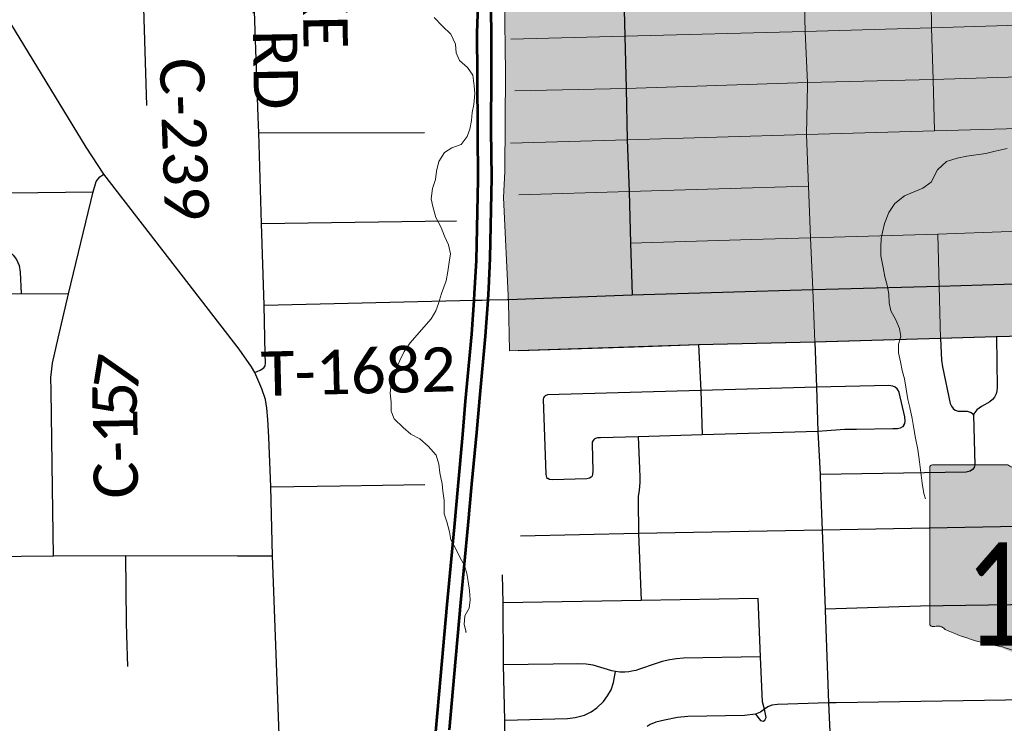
# Model space of a CAD drawing. Header units: feet. Extents: x 14.58 to 21.38, y 7.74 to 14.55.
# Tile 34 of 73: x 18.16 to 19.42, y 10.47 to 11.38. Entities that reach past the tile are written whole.
import ezdxf

# ---------------------------------------------------------------- set-up
doc = ezdxf.new("R2010")
doc.units = ezdxf.units.FT
doc.header["$LTSCALE"] = 20
doc.header["$MEASUREMENT"] = 0
doc.linetypes.add('rr2', pattern=[0])
for name, color, linetype, lineweight in [('Default', 7, 'Continuous', 0), ('GM_X_City_Street', 7, 'Continuous', 0), ('GM_X_County_Road', 3, 'Continuous', 30), ('GM_X_County_Road_Text', 3, 'Continuous', 0), ('GM_X_Interstate_Route', 1, 'Continuous', 53), ('GM_X_Minor_River', 5, 'Continuous', 0), ('GM_X_State_Shield', 7, 'Continuous', 0)]:
    doc.layers.add(name, color=color, linetype=linetype, lineweight=lineweight)
doc.layers.add('GM_X_State_Location', color=7, linetype='Continuous', lineweight=13, plot=False)
doc.layers.add('GM_X_Township_Road', color=252, linetype='Continuous', lineweight=30, true_color=0x696969)
doc.layers.add('GM_X_Township_Road_Text', color=252, linetype='Continuous', lineweight=0, true_color=0x696969)
doc.styles.add('Slanted Normal (0.14) Font 31', font='dgn031.shx', dxfattribs={"height": 0.14})

# ---------------------------------------------------------------- blocks, each defined once
blk = doc.blocks.new('DGN_COMPLEXSHAPE16')
at = {"layer": 'GM_X_State_Shield', "color": 7, "linetype": 'Continuous', "lineweight": 13}
for p, q in [((19.6475, 10.8135), (19.6475, 10.8135)), ((19.6516, 10.8101), (19.6516, 10.8102)), ((19.6516, 10.7055), (19.6516, 10.8101)), ((19.3221, 10.8017), (19.3221, 10.8017)), ((19.3221, 10.8017), (19.3221, 10.6016)), ((19.4218, 10.8052), (19.3253, 10.8052)), ((19.3253, 10.8052), (19.3253, 10.8052)), ((19.4218, 10.8052), (19.4218, 10.8052)), ((19.4455, 10.7988), (19.4455, 10.7988)), ((19.4791, 10.7977), (19.4791, 10.7977)), ((19.5698, 10.7998), (19.5698, 10.7998)), ((19.4921, 10.7956), (19.4921, 10.7956)), ((19.5159, 10.7945), (19.5159, 10.7945)), ((19.5429, 10.7924), (19.5429, 10.7924)), ((19.6491, 10.7021), (19.6491, 10.7021)), ((19.6516, 10.7055), (19.6516, 10.7055)), ((19.6516, 10.7055), (19.6516, 10.7055)), ((19.6459, 10.6955), (19.6459, 10.6955)), ((19.6467, 10.6752), (19.6467, 10.6752)), ((19.6402, 10.6593), (19.6402, 10.6593)), ((19.3221, 10.6016), (19.3221, 10.6016)), ((19.3251, 10.5982), (19.3251, 10.5982)), ((19.3319, 10.5985), (19.3319, 10.5985)), ((19.3417, 10.5943), (19.3417, 10.5943)), ((19.587, 10.5836), (19.587, 10.5836)), ((19.4104, 10.573), (19.4104, 10.573)), ((19.4447, 10.5581), (19.4447, 10.5581)), ((19.5281, 10.5591), (19.5281, 10.5591)), ((19.5363, 10.5602), (19.5363, 10.5602)), ((19.5527, 10.5687), (19.5527, 10.5687)), ((19.4905, 10.5506), (19.4905, 10.5506)), ((19.5085, 10.5527), (19.5085, 10.5527))]:
    blk.add_line(p, q, dxfattribs=at)
for centre, major_axis, start_param, end_param in [((19.5342, 11.078), (0.3495, 0), 4.814394, 5.042369), ((19.648, 10.8106), (0.00367, 0), 6.141152, 7.989035), ((19.3258, 10.8022), (0.00382, 0), 1.712693, 3.28349), ((19.4448, 10.8284), (0.037, 0), 4.042523, 4.731795), ((19.4571, 10.6928), (0.133, 0), 1.404758, 1.657858), ((19.4873, 10.8032), (0.0107, 0), 3.836095, 5.185415), ((19.503, 10.7801), (0.0222, 0), 0.950623, 2.079405), ((19.5788, 10.7441), (0.0703, 0), 1.699011, 2.107814), ((19.5316, 10.8118), (0.0267, 0), 4.081561, 5.145723), ((19.6508, 10.6978), (0.00568, 0), 1.883978, 3.671073), ((19.6477, 10.705), (0.00393, 0), 5.05454, 6.418171), ((19.6147, 10.6845), (0.0341, 0), 5.934695, 6.695948), ((19.6648, 10.6616), (0.0248, 0), 2.387724, 3.262537), ((19.5538, 10.6483), (0.0874, 0), 5.101752, 6.440018), ((19.3259, 10.6012), (0.00385, 0), 3.00124, 4.508301), ((19.3265, 10.6217), (0.0294, 0), 4.665946, 4.897461), ((19.3325, 10.5901), (0.0106, 0), 0.519207, 1.627899), ((19.4663, 10.7699), (0.2524, 0), 4.195997, 4.488961), ((19.5907, 10.5454), (0.0479, 0), 1.647645, 2.488434), ((19.391, 10.5117), (0.079, 0), 0.823519, 1.323587), ((19.4765, 10.5891), (0.0501, 0), 4.026481, 4.996735), ((19.5091, 10.5741), (0.0267, 0), 4.691044, 5.507374), ((19.5332, 10.5547), (0.00752, 0), 1.147584, 2.315152), ((19.53, 10.5822), (0.0282, 0), 4.937069, 5.64225), ((19.5054, 10.5199), (0.0412, 0), 1.495662, 1.94098)]:
    blk.add_ellipse(centre, major_axis=major_axis, ratio=0.8, start_param=start_param, end_param=end_param, dxfattribs=at)
blk = doc.blocks.new('M1-H5_33')
at = {"layer": 'GM_X_State_Shield', "linetype": 'rr2', "true_color": 0xe17500}
h = blk.add_hatch(color=32, dxfattribs=at)
edge = h.paths.add_edge_path(flags=0)
edge.add_line((0.1685, 0.017), (0.1685, 0.1217))
edge.add_line((0.1685, 0.1217), (0.1684, 0.1217))
edge.add_ellipse((0.1648, 0.1221), major_axis=(0.00367, 0), ratio=0.8, start_angle=351.8621, end_angle=457.738)
edge.add_line((0.1643, 0.125), (0.1643, 0.125))
edge.add_ellipse((0.0511, 0.3895), major_axis=(0.3495, 0), ratio=0.8, start_angle=635.8445, end_angle=648.9065, ccw=False)
edge.add_line((0.0866, 0.1114), (0.0866, 0.1114))
edge.add_ellipse((0.0956, 0.0556), major_axis=(0.0703, 0), ratio=0.8, start_angle=97.3462, end_angle=120.7689)
edge.add_line((0.0597, 0.1039), (0.0597, 0.1039))
edge.add_ellipse((0.0484, 0.1233), major_axis=(0.0267, 0), ratio=0.8, start_angle=593.8562, end_angle=654.8282, ccw=False)
edge.add_line((0.0327, 0.1061), (0.0327, 0.1061))
edge.add_ellipse((0.0198, 0.0916), major_axis=(0.0222, 0), ratio=0.8, start_angle=54.4667, end_angle=119.1411)
edge.add_line((0.009, 0.1071), (0.009, 0.1071))
edge.add_ellipse((0.0041, 0.1147), major_axis=(0.0107, 0), ratio=0.8, start_angle=579.7921, end_angle=657.1024, ccw=False)
edge.add_line((-0.0041, 0.1093), (-0.0041, 0.1093))
edge.add_ellipse((-0.0261, 0.0044), major_axis=(0.133, 0), ratio=0.8, start_angle=80.4867, end_angle=94.9883)
edge.add_line((-0.0377, 0.1103), (-0.0377, 0.1103))
edge.add_ellipse((-0.0384, 0.1399), major_axis=(0.037, 0), ratio=0.8, start_angle=591.6195, end_angle=631.1119, ccw=False)
edge.add_line((-0.0614, 0.1167), (-0.0614, 0.1167))
edge.add_line((-0.0614, 0.1167), (-0.1579, 0.1167))
edge.add_line((-0.1579, 0.1167), (-0.1579, 0.1167))
edge.add_ellipse((-0.1574, 0.1137), major_axis=(0.00382, 0), ratio=0.8, start_angle=98.1301, end_angle=188.1301)
edge.add_line((-0.1611, 0.1133), (-0.1611, 0.1133))
edge.add_line((-0.1611, 0.1133), (-0.1611, -0.0869))
edge.add_line((-0.1611, -0.0869), (-0.1611, -0.0869))
edge.add_ellipse((-0.1573, -0.0873), major_axis=(0.00385, 0), ratio=0.8, start_angle=171.9584, end_angle=258.3066)
edge.add_line((-0.1581, -0.0903), (-0.1581, -0.0903))
edge.add_ellipse((-0.1567, -0.0668), major_axis=(0.0294, 0), ratio=0.8, start_angle=267.339, end_angle=280.6039)
edge.add_line((-0.1513, -0.0899), (-0.1513, -0.0899))
edge.add_ellipse((-0.1507, -0.0984), major_axis=(0.0106, 0), ratio=0.8, start_angle=389.7484, end_angle=453.2717, ccw=False)
edge.add_line((-0.1415, -0.0942), (-0.1415, -0.0942))
edge.add_ellipse((-0.0169, 0.0814), major_axis=(0.2524, 0), ratio=0.8, start_angle=240.4129, end_angle=257.1985)
edge.add_line((-0.0728, -0.1155), (-0.0728, -0.1155))
edge.add_ellipse((-0.0921, -0.1768), major_axis=(0.079, 0), ratio=0.8, start_angle=407.1842, end_angle=435.836, ccw=False)
edge.add_line((-0.0385, -0.1304), (-0.0385, -0.1304))
edge.add_ellipse((-0.0067, -0.0994), major_axis=(0.0501, 0), ratio=0.8, start_angle=230.7004, end_angle=286.2918)
edge.add_line((0.0073, -0.1379), (0.0073, -0.1379))
edge.add_ellipse((0.0222, -0.1686), major_axis=(0.0412, 0), ratio=0.8, start_angle=445.6951, end_angle=471.2099, ccw=False)
edge.add_line((0.0253, -0.1357), (0.0253, -0.1357))
edge.add_ellipse((0.0259, -0.1144), major_axis=(0.0267, 0), ratio=0.8, start_angle=268.777, end_angle=315.5493)
edge.add_line((0.0449, -0.1293), (0.0449, -0.1293))
edge.add_ellipse((0.05, -0.1338), major_axis=(0.00752, 0), ratio=0.8, start_angle=425.7517, end_angle=492.6484, ccw=False)
edge.add_line((0.0531, -0.1283), (0.0531, -0.1283))
edge.add_ellipse((0.0468, -0.1062), major_axis=(0.0282, 0), ratio=0.8, start_angle=282.8732, end_angle=323.2771)
edge.add_line((0.0695, -0.1198), (0.0695, -0.1198))
edge.add_ellipse((0.1075, -0.143), major_axis=(0.0479, 0), ratio=0.8, start_angle=454.4031, end_angle=502.5768, ccw=False)
edge.add_line((0.1038, -0.1048), (0.1038, -0.1048))
edge.add_ellipse((0.0706, -0.0401), major_axis=(0.0874, 0), ratio=0.8, start_angle=292.3089, end_angle=368.9858)
edge.add_line((0.157, -0.0292), (0.157, -0.0292))
edge.add_ellipse((0.1816, -0.0268), major_axis=(0.0248, 0), ratio=0.8, start_angle=496.8065, end_angle=546.9296, ccw=False)
edge.add_line((0.1635, -0.0132), (0.1635, -0.0132))
edge.add_ellipse((0.1315, -0.0039), major_axis=(0.0341, 0), ratio=0.8, start_angle=340.033, end_angle=383.6496)
edge.add_line((0.1627, 0.007), (0.1627, 0.007))
edge.add_ellipse((0.1676, 0.0093), major_axis=(0.00568, 0), ratio=0.8, start_angle=467.944, end_angle=570.337, ccw=False)
edge.add_line((0.1659, 0.0136), (0.1659, 0.0136))
edge.add_ellipse((0.1645, 0.0166), major_axis=(0.00393, 0), ratio=0.8, start_angle=289.6038, end_angle=367.7341)
edge.add_line((0.1684, 0.017), (0.1684, 0.017))
edge.add_line((0.1684, 0.017), (0.1685, 0.017))
at = {"layer": 'GM_X_State_Shield', "color": 7, "linetype": 'Continuous', "lineweight": 13}
blk.add_blockref('DGN_COMPLEXSHAPE16', (-19.4832, -10.6885), dxfattribs=at)
at = {"layer": 'GM_X_State_Shield', "color": 9, "linetype": 'Continuous', "lineweight": 13, "insert": (0.004, -0.1162), "char_height": 0.131836, "attachment_point": 8, "line_spacing_factor": 0.8, "style": 'Slanted Normal (0.14) Font 31'}
blk.add_mtext('{\\fCalibri Light|b0|i0|c0|p34;\\W0.768;\\C9;170}', dxfattribs=at)

msp = doc.modelspace()

# ---------------------------------------------------------------- hatches: boundary and pattern name
at = {"layer": 'Default', "linetype": 'rr2', "true_color": 0x009696}
msp.add_hatch(color=134, dxfattribs=at).paths.add_polyline_path([(21.377, 13.8019), (21.377, 14.5517), (14.577, 14.5517), (14.577, 11.6516), (14.7683, 11.6525), (14.7686, 11.5815), (14.9622, 11.6271), (15.016, 11.6537), (15.0759, 11.6571), (15.1631, 11.6571), (15.228, 11.6587), (15.2957, 11.6607), (15.5411, 11.6624), (15.6409, 11.6621), (15.7066, 11.6631), (15.7675, 11.6637), (15.8273, 11.6637), (15.8924, 11.6648), (15.9611, 11.6653), (16.0276, 11.6662), (16.0951, 11.6669), (16.1933, 11.6679), (16.3642, 11.6671), (16.4669, 11.6701), (16.587, 11.6699), (16.6648, 11.6699), (16.8088, 11.6714), (16.9418, 11.6731), (17.0018, 11.6745), (17.0537, 11.6758), (17.0186, 11.569), (17.0113, 11.5478), (17.0088, 11.5405), (17.0064, 11.5268), (17.0054, 11.5109), (17.0094, 11.3923), (17.0108, 11.3288), (17.0112, 11.2645), (17.0121, 11.2122), (17.0123, 11.1995), (17.0121, 11.1606), (17.2705, 11.1654), (17.2864, 11.1657), (17.5359, 11.1704), (17.6936, 11.1746), (17.7764, 11.1764), (17.8255, 11.1772), (17.8072, 11.6812), (17.874, 11.683), (17.9338, 11.6838), (17.9936, 11.6845), (17.9934, 11.6801), (18.016, 11.6808), (18.0157, 11.6847), (18.3046, 11.6879), (18.346, 11.6888), (18.4482, 11.6896), (18.509, 11.691), (18.6711, 11.6934), (18.7256, 11.6933), (18.7699, 11.694), (18.7845, 11.6941), (18.7759, 11.5995), (18.7766, 11.5115), (18.7772, 11.4041), (18.7784, 11.3078), (18.7778, 11.181), (18.7761, 11.148), (18.7821, 11.0138), (18.7834, 10.9515), (18.7949, 10.9519), (19.0257, 10.9595), (19.1745, 10.9628), (19.3357, 10.9676), (19.4071, 10.9697), (19.4748, 10.9714), (19.473, 11.0233), (19.4724, 11.0404), (19.4701, 11.1052), (19.4685, 11.156), (19.4663, 11.2375), (19.4641, 11.3038), (19.463, 11.3702), (19.4617, 11.4366), (19.4592, 11.5029), (19.4574, 11.5608), (19.4571, 11.5689), (19.4539, 11.6353), (19.4516, 11.7028), (19.504, 11.7041), (19.557, 11.7054), (19.63, 11.7073), (19.6819, 11.7087), (19.706, 11.7095), (19.7529, 11.7109), (19.8828, 11.7144), (19.9533, 11.7168), (20.0225, 11.7188), (20.0439, 11.7195), (20.0424, 11.7687), (20.1936, 11.9355), (20.2196, 11.9699), (20.0198, 12.1907), (20.0233, 12.2056), (19.9606, 12.2795), (19.9263, 12.283), (19.8586, 12.3803), (19.8658, 12.4151), (19.9044, 12.3968), (19.9405, 12.5299), (19.9334, 12.6213), (19.921, 12.6853), (19.9093, 12.7336), (19.889, 12.775), (19.8313, 12.8295), (19.788, 12.8658), (19.7431, 12.8929), (19.7133, 12.9017), (19.6825, 12.909), (19.6632, 12.9089), (19.6341, 12.9048), (19.5694, 12.8805), (19.5058, 12.8449), (19.498, 12.8219), (19.4935, 12.8062), (19.4878, 12.7878), (19.4722, 12.7734), (19.4603, 12.7637), (19.446, 12.7607), (19.4264, 12.7606), (19.4182, 13.1892), (19.4207, 13.2396), (19.4404, 13.2247), (19.4663, 13.2049), (19.5665, 13.3596), (19.5359, 13.3758), (19.4767, 13.4141), (19.5302, 13.4966), (19.5715, 13.5672), (19.57, 13.6081), (19.4087, 13.6017), (19.4108, 13.6101), (19.4096, 13.6226), (19.4098, 13.6631), (19.4094, 13.6772), (19.4049, 13.7141), (19.3988, 13.8271), (19.5676, 13.8073), (19.5925, 13.8005), (19.6309, 13.7922), (19.7406, 13.7766), (19.8815, 13.7555), (20.0167, 13.7623), (20.0913, 13.766), (20.2907, 13.7712), (20.4811, 13.7761), (20.9045, 13.7812), (20.9042, 13.7896)])

# ---------------------------------------------------------------- linework, layer by layer
at = {"layer": 'Default', "flags": 128}
msp.add_lwpolyline([(18.0157, 11.6847), (18.3046, 11.6879), (18.346, 11.6888), (18.4482, 11.6896), (18.509, 11.691), (18.6711, 11.6934), (18.7256, 11.6933), (18.7699, 11.694), (18.7845, 11.6941), (18.7759, 11.5995), (18.7766, 11.5115), (18.7772, 11.4041), (18.7784, 11.3078), (18.7778, 11.181), (18.7761, 11.148), (18.7821, 11.0138), (18.7834, 10.9515), (18.7949, 10.9519), (19.0257, 10.9595), (19.1745, 10.9628), (19.3357, 10.9676), (19.4071, 10.9697), (19.4748, 10.9714)], dxfattribs=at)
at = {"layer": 'GM_X_City_Street'}
for p, q in [((18.7848, 11.2174), (18.9345, 11.2219)), ((18.9385, 11.0893), (19.0937, 11.0938))]:
    msp.add_line(p, q, dxfattribs=at)
at = {"layer": 'GM_X_City_Street', "flags": 128}
for points in [[(19.3281, 11.2331), (19.3263, 11.299), (19.3243, 11.3652), (19.3233, 11.4323), (19.3208, 11.4987), (19.3186, 11.5644), (19.3164, 11.6305), (19.3137, 11.6998), (19.3127, 11.7673), (19.3108, 11.8332), (19.3099, 11.8533), (19.3093, 11.8603), (19.3075, 11.8656), (19.2586, 11.9649), (19.2439, 11.9968)], [(19.1652, 11.2923), (19.1652, 11.2953), (19.1625, 11.3607), (19.1607, 11.4273), (19.1582, 11.4941), (19.1572, 11.5195), (19.1578, 11.5363), (19.1594, 11.5601), (19.1749, 11.6264), (19.1919, 11.6988)], [(18.7855, 11.3505), (18.9314, 11.3546), (19.1625, 11.3607), (19.3243, 11.3652), (19.4632, 11.3696)], [(18.7906, 11.2844), (18.9331, 11.2877), (19.1652, 11.2953), (19.3263, 11.299), (19.4643, 11.3033)], [(19.1747, 10.9623), (19.1721, 11.03), (19.1692, 11.096), (19.1666, 11.1623), (19.1641, 11.2284), (19.1652, 11.2923)], [(18.9345, 11.2219), (19.1641, 11.2284), (19.3281, 11.2331), (19.4665, 11.2369)], [(18.7956, 11.1512), (18.937, 11.1557), (19.1666, 11.1623)], [(19.0937, 11.0938), (19.1692, 11.096), (19.3322, 11.1008)], [(19.3322, 11.1008), (19.4248, 11.1043), (19.4703, 11.1046)], [(19.3359, 10.967), (19.3339, 11.0342), (19.3322, 11.1008)]]:
    msp.add_lwpolyline(points, dxfattribs=at)
at = {"layer": 'GM_X_County_Road'}
msp.add_line((18.4353, 10.6888), (18.4802, 10.6887), dxfattribs=at)
at = {"layer": 'GM_X_County_Road', "flags": 128}
for points in [[(18.496, 10.2634), (18.4939, 10.3136), (18.4906, 10.4019), (18.4802, 10.6887), (18.4779, 10.7769), (18.4754, 10.8407), (18.4742, 10.8632), (18.4727, 10.8777), (18.4709, 10.8892), (18.4664, 10.9028), (18.4575, 10.9238), (18.453, 10.9308), (18.4371, 10.9534), (18.2641, 11.1778), (18.2413, 11.2125), (18.1448, 11.3706), (18.1154, 11.4167), (18.0891, 11.4549), (18.0396, 11.5262), (17.9766, 11.6209), (17.9568, 11.6503), (17.934, 11.6832)], [(18.4618, 11.2514), (18.4552, 11.4363), (18.4484, 11.6891)], [(18.9228, 11.6291), (18.923, 11.6197), (18.9257, 11.5535), (18.9278, 11.4871), (18.9297, 11.4213), (18.9314, 11.3546), (18.9331, 11.2877), (18.9345, 11.2219), (18.937, 11.1557), (18.9385, 11.0893), (18.9409, 11.023)], [(18.4708, 10.947), (18.4692, 11.0097), (18.4661, 11.1146), (18.4625, 11.2308), (18.4618, 11.2514)], [(18.1994, 10.6885), (18.1982, 10.7754), (18.1965, 10.9002), (18.1962, 10.9173), (18.1981, 10.9354), (18.2056, 10.9676), (18.2187, 11.0243), (18.2504, 11.1553), (18.254, 11.1682), (18.2588, 11.1742), (18.2641, 11.1778)], [(18.4575, 10.9238), (18.4641, 10.9266), (18.469, 10.9295), (18.4708, 10.9321), (18.4711, 10.9355), (18.4708, 10.947)], [(17.3368, 10.6796), (17.523, 10.6829), (17.5856, 10.6831), (17.6796, 10.6837), (17.9925, 10.6864), (18.1994, 10.6885), (18.2917, 10.6889), (18.4353, 10.6888)]]:
    msp.add_lwpolyline(points, dxfattribs=at)
at = {"layer": 'GM_X_Interstate_Route', "flags": 128}
for points in [[(18.7741, 11.5713), (18.7626, 11.5197), (18.756, 11.4905), (18.7522, 11.4701), (18.7481, 11.443), (18.7446, 11.4094), (18.7425, 11.3828), (18.7417, 11.3583), (18.7422, 11.304), (18.7425, 11.2315), (18.7431, 11.1708), (18.7407, 11.0673), (18.7385, 11.025), (18.7379, 11.0162), (18.7349, 10.9729), (18.727, 10.8868), (18.7232, 10.8442), (18.7173, 10.7778), (18.7127, 10.7255), (18.7035, 10.6263), (18.6954, 10.5351), (18.6889, 10.4633)], [(18.7677, 11.4892), (18.7654, 11.472), (18.7621, 11.4463), (18.7604, 11.4106), (18.7598, 11.3853), (18.7601, 11.3593), (18.76, 11.3068), (18.7598, 11.234), (18.7605, 11.1733), (18.7585, 11.0701), (18.7567, 11.0311), (18.7557, 11.0166), (18.7526, 10.9701), (18.7451, 10.8908), (18.7414, 10.8465), (18.7347, 10.7803), (18.7301, 10.728), (18.7208, 10.6288), (18.7128, 10.5377), (18.7062, 10.4658)]]:
    msp.add_lwpolyline(points, dxfattribs=at)
at = {"layer": 'GM_X_Minor_River', "flags": 128}
for points in [[(18.6869, 11.3784), (18.6977, 11.3672), (18.7084, 11.3571), (18.7143, 11.3442), (18.7153, 11.3332), (18.7196, 11.3234), (18.7296, 11.3144), (18.7365, 11.3047), (18.7383, 11.291)], [(18.7383, 11.291), (18.7392, 11.2812), (18.7379, 11.2671), (18.7357, 11.2568), (18.7351, 11.2465), (18.7327, 11.2355), (18.7294, 11.226), (18.7216, 11.2156), (18.7099, 11.2116), (18.7002, 11.2054), (18.6931, 11.1939), (18.6899, 11.1814), (18.6886, 11.1707), (18.685, 11.1593), (18.6833, 11.146), (18.6853, 11.1361), (18.6893, 11.1221), (18.696, 11.1093), (18.7003, 11.0983), (18.7054, 11.087), (18.7082, 11.0757), (18.7061, 11.065), (18.7044, 11.0528), (18.7023, 11.041), (18.6965, 11.025), (18.6925, 11.012), (18.6892, 11.0025), (18.6833, 10.9922), (18.6647, 10.9714), (18.6562, 10.9618), (18.6487, 10.9507), (18.6429, 10.9388), (18.6388, 10.9289), (18.6356, 10.9186), (18.632, 10.9079), (18.6306, 10.8973), (18.6319, 10.8855), (18.6321, 10.8741), (18.6357, 10.8643), (18.6472, 10.8531), (18.6572, 10.8445), (18.6686, 10.8386), (18.6794, 10.8292), (18.6898, 10.8176), (18.693, 10.8062), (18.6943, 10.7952), (18.6975, 10.7809), (18.6984, 10.7714), (18.7001, 10.7596), (18.7, 10.7425), (18.7032, 10.7323), (18.7068, 10.7195), (18.7085, 10.7092), (18.7143, 10.6983), (18.7206, 10.6862), (18.726, 10.6761), (18.7288, 10.6662), (18.7305, 10.6556), (18.7322, 10.6443), (18.7331, 10.6325), (18.7318, 10.6215), (18.7262, 10.6119), (18.7257, 10.6009), (18.7281, 10.591), (18.7273, 10.591)], [(19.3164, 10.7619), (19.3144, 10.7684), (19.3122, 10.782), (19.3086, 10.8093), (19.3068, 10.8248), (19.3038, 10.8396), (19.3016, 10.8517), (19.2995, 10.8646), (19.2965, 10.8786), (19.294, 10.8892), (19.2918, 10.9024), (19.2896, 10.9153), (19.2867, 10.9262), (19.2846, 10.9372), (19.2821, 10.9486), (19.2818, 10.96), (19.2847, 10.9699), (19.2833, 10.9801), (19.2785, 10.9911), (19.2722, 11.0027), (19.2701, 11.0129), (19.2695, 11.0239), (19.2673, 11.0353), (19.2644, 11.0462), (19.2623, 11.0583), (19.2593, 11.0731), (19.2591, 11.0845), (19.2596, 11.0952), (19.2617, 11.1051), (19.2641, 11.1146), (19.2695, 11.1288), (19.2772, 11.14), (19.2895, 11.1498), (19.3027, 11.1557), (19.3132, 11.1598), (19.3237, 11.1676), (19.332, 11.1834), (19.3432, 11.1939), (19.3571, 11.1983), (19.3696, 11.2009), (19.3938, 11.2044), (19.4059, 11.2074), (19.421, 11.2107)]]:
    msp.add_lwpolyline(points, dxfattribs=at)
at = {"layer": 'GM_X_Township_Road'}
for p, q in [((18.4625, 11.2308), (18.6747, 11.2313)), ((18.4661, 11.1146), (18.6757, 11.1173)), ((18.6757, 11.1173), (18.7156, 11.1179)), ((18.9431, 10.9562), (18.7951, 10.9513)), ((18.4779, 10.7769), (18.5667, 10.7784)), ((18.5667, 10.7784), (18.6752, 10.7802)), ((19.1021, 10.634), (18.9521, 10.6316)), ((18.9521, 10.6316), (18.7756, 10.6284)), ((19.1881, 10.6186), (19.1924, 10.5004)), ((18.2929, 10.5871), (18.2942, 10.5467)), ((19.4881, 10.5048), (19.2019, 10.5005))]:
    msp.add_line(p, q, dxfattribs=at)
at = {"layer": 'GM_X_Township_Road', "flags": 128}
for points in [[(18.3192, 11.2656), (18.3137, 11.4329), (18.3072, 11.621), (18.3048, 11.6873)], [(17.9863, 11.1472), (17.9892, 11.1472), (18.0068, 11.1479), (18.0228, 11.1515), (18.0305, 11.1527), (18.0369, 11.1526), (18.2504, 11.1553)], [(17.8076, 11.075), (17.9905, 11.0769), (18.0002, 11.0783), (18.0105, 11.0794), (18.0232, 11.0825), (18.0351, 11.0862), (18.0442, 11.0885), (18.0564, 11.0896), (18.1179, 11.0898), (18.1258, 11.0882), (18.1333, 11.0855), (18.1422, 11.0793), (18.1478, 11.0741), (18.152, 11.0682), (18.1553, 11.0609), (18.1569, 11.0521), (18.1579, 11.0247)], [(19.1887, 11.0305), (19.3339, 11.0342), (19.4727, 11.0384)], [(17.9925, 11.0227), (18.1579, 11.0247), (18.2187, 11.0243)], [(18.7808, 11.0173), (18.7818, 11.0173), (18.9409, 11.023), (19.1721, 11.03), (19.1887, 11.0305)], [(18.4692, 11.0097), (18.7379, 11.0162), (18.7485, 11.0164), (18.7557, 11.0166), (18.7808, 11.0173)], [(19.475, 10.9709), (19.4073, 10.9691), (19.3359, 10.967), (19.1747, 10.9623), (19.0259, 10.959), (18.9431, 10.9562)], [(19.1747, 10.9623), (19.1769, 10.9047), (19.1785, 10.848), (19.1814, 10.793), (19.1821, 10.7754)], [(19.4073, 10.9691), (19.4084, 10.9043), (19.408, 10.8999), (19.407, 10.8964), (19.405, 10.892), (19.4022, 10.889), (19.3987, 10.8862), (19.3883, 10.8801), (19.3823, 10.8756), (19.3796, 10.8723), (19.3778, 10.869), (19.3798, 10.8053), (19.3789, 10.802), (19.3767, 10.7991), (19.3737, 10.7972), (19.3687, 10.796), (19.1814, 10.793)], [(19.3359, 10.967), (19.337, 10.9393), (19.3382, 10.931), (19.3481, 10.8839), (19.3497, 10.8806), (19.352, 10.8774), (19.3547, 10.8754), (19.3582, 10.8741), (19.3699, 10.874), (19.3724, 10.8734), (19.3749, 10.8724), (19.3765, 10.871), (19.3778, 10.869)], [(19.0259, 10.959), (19.0285, 10.9007), (19.0306, 10.8436)], [(19.2889, 10.856), (19.29, 10.8582), (19.2905, 10.8612), (19.29, 10.8666), (19.2829, 10.8979), (19.2818, 10.9), (19.28, 10.9025), (19.2775, 10.9049), (19.2747, 10.9062), (19.2697, 10.9071), (19.1769, 10.9047), (19.0285, 10.9007), (18.8323, 10.8948), (18.8294, 10.8937), (18.8279, 10.8925), (18.8271, 10.8911), (18.8266, 10.8893), (18.8301, 10.7933), (18.8307, 10.7908), (18.8312, 10.7891), (18.8327, 10.7876)], [(19.2889, 10.856), (19.2872, 10.8541), (19.2841, 10.8522), (19.2808, 10.8514), (19.2746, 10.8513), (19.2281, 10.8506), (19.213, 10.8505), (19.1958, 10.8491), (19.1785, 10.848), (19.0306, 10.8436), (18.9484, 10.841), (18.9, 10.8399), (18.8962, 10.8398), (18.8938, 10.839), (18.892, 10.838), (18.8906, 10.8365), (18.8897, 10.8342), (18.8894, 10.8322), (18.8903, 10.7973), (18.89, 10.7933), (18.8893, 10.7908), (18.8882, 10.7893), (18.8859, 10.788), (18.8828, 10.7873), (18.8382, 10.7859), (18.8347, 10.7866), (18.8327, 10.7876)], [(18.9484, 10.841), (18.9501, 10.8004), (18.9504, 10.7893), (18.9506, 10.7831), (18.9503, 10.7774), (18.9498, 10.773), (18.9486, 10.7648)], [(19.1821, 10.7754), (19.1842, 10.7216), (19.188, 10.6205), (19.1881, 10.6186)], [(18.9486, 10.7648), (18.9485, 10.7638), (18.9482, 10.7603), (18.949, 10.7172), (18.9521, 10.6316)], [(19.4814, 10.727), (19.1842, 10.7216), (18.949, 10.7172), (18.7975, 10.7137)], [(18.2917, 10.6889), (18.2924, 10.6032), (18.2929, 10.5871)], [(18.7778, 10.4431), (18.7777, 10.4783), (18.7761, 10.5489), (18.7756, 10.6284), (18.7745, 10.6642)], [(19.0989, 10.4857), (19.1052, 10.4777), (19.1085, 10.477), (19.1108, 10.4783), (19.1122, 10.4816), (19.1103, 10.492), (19.1078, 10.5015), (19.1051, 10.5593), (19.1021, 10.634)], [(19.4844, 10.6269), (19.3101, 10.6241), (19.188, 10.6205)], [(19.1051, 10.5593), (19.0066, 10.5577), (18.9975, 10.5567), (18.9891, 10.5555), (18.9792, 10.5532), (18.9702, 10.5502), (18.9502, 10.5435)], [(18.9502, 10.5435), (18.9453, 10.5418), (18.9402, 10.5408), (18.9365, 10.5402), (18.9315, 10.5398), (18.925, 10.5397), (18.9193, 10.5403), (18.9145, 10.5414), (18.8906, 10.5487), (18.8817, 10.5498), (18.871, 10.5503), (18.7761, 10.5489)], [(18.7777, 10.4783), (18.8577, 10.4803), (18.8677, 10.4814), (18.8797, 10.4845), (18.888, 10.4887), (18.8955, 10.4941), (18.9039, 10.502), (18.9093, 10.5093), (18.9138, 10.5171), (18.917, 10.5263), (18.9193, 10.5403)], [(19.2019, 10.5005), (19.1924, 10.5004), (19.1268, 10.4984), (19.1198, 10.4973), (19.1145, 10.4951), (19.1103, 10.492), (19.105, 10.4884), (19.0989, 10.4857), (19.0846, 10.4839), (19.012, 10.4828), (18.9989, 10.4815), (18.982, 10.4783), (18.9709, 10.4754), (18.9639, 10.4726), (18.96, 10.47)], [(19.1924, 10.5004), (19.1961, 10.4167)]]:
    msp.add_lwpolyline(points, dxfattribs=at)

# ---------------------------------------------------------------- block references
at = {"color": 7, "linetype": 'Continuous', "lineweight": 0}
msp.add_blockref('M1-H5_33', (19.4832, 10.6885), dxfattribs=at)

# ---------------------------------------------------------------- texts
at = {"layer": 'GM_X_County_Road_Text', "char_height": 0.056818, "attachment_point": 7, "line_spacing_factor": 0.8, "style": 'Slanted Normal (0.14) Font 31'}
for s, insert, rotation in [('{\\fCalibri Light|b0|i0|c0|p34;\\C256;PARK RD}', (18.4513, 11.5737), 270.9548), ('{\\fCalibri Light|b0|i0|c0|p34;\\C256;LAKE}', (18.5167, 11.5154), 271.0381), ('{\\fCalibri Light|b0|i0|c0|p34;\\C256;C-239}', (18.3347, 11.3258), 271.9268), ('{\\fCalibri Light|b0|i0|c0|p34;\\C256;7}', (18.3063, 10.8964), 80.7593), ('{\\fCalibri Light|b0|i0|c0|p34;\\C256;5}', (18.3068, 10.8669), 90.1769), ('{\\fCalibri Light|b0|i0|c0|p34;\\C256;1}', (18.3074, 10.8324), 90.9888), ('{\\fCalibri Light|b0|i0|c0|p34;\\C256;-}', (18.3078, 10.8092), 91.0773), ('{\\fCalibri Light|b0|i0|c0|p34;\\C256;C}', (18.3087, 10.7625), 91.1085)]:
    msp.add_mtext(s, dxfattribs=dict(at, insert=insert, rotation=rotation))
at = {"layer": 'GM_X_State_Location', "insert": (19.4163, 10.6745), "char_height": 0.000189, "attachment_point": 7, "rotation": 0, "line_spacing_factor": 0.8, "style": 'Slanted Normal (0.14) Font 31'}
msp.add_mtext('{\\fCalibri Light|b0|i0|c0|p34;\\C256;170}', dxfattribs=at)
at = {"layer": 'GM_X_Township_Road_Text', "insert": (18.4658, 10.8928), "char_height": 0.056818, "attachment_point": 7, "rotation": 1.403, "line_spacing_factor": 0.8, "style": 'Slanted Normal (0.14) Font 31'}
msp.add_mtext('{\\fCalibri Light|b0|i0|c0|p34;\\C256;T-1682}', dxfattribs=at)

doc.saveas('drawing.dxf')
